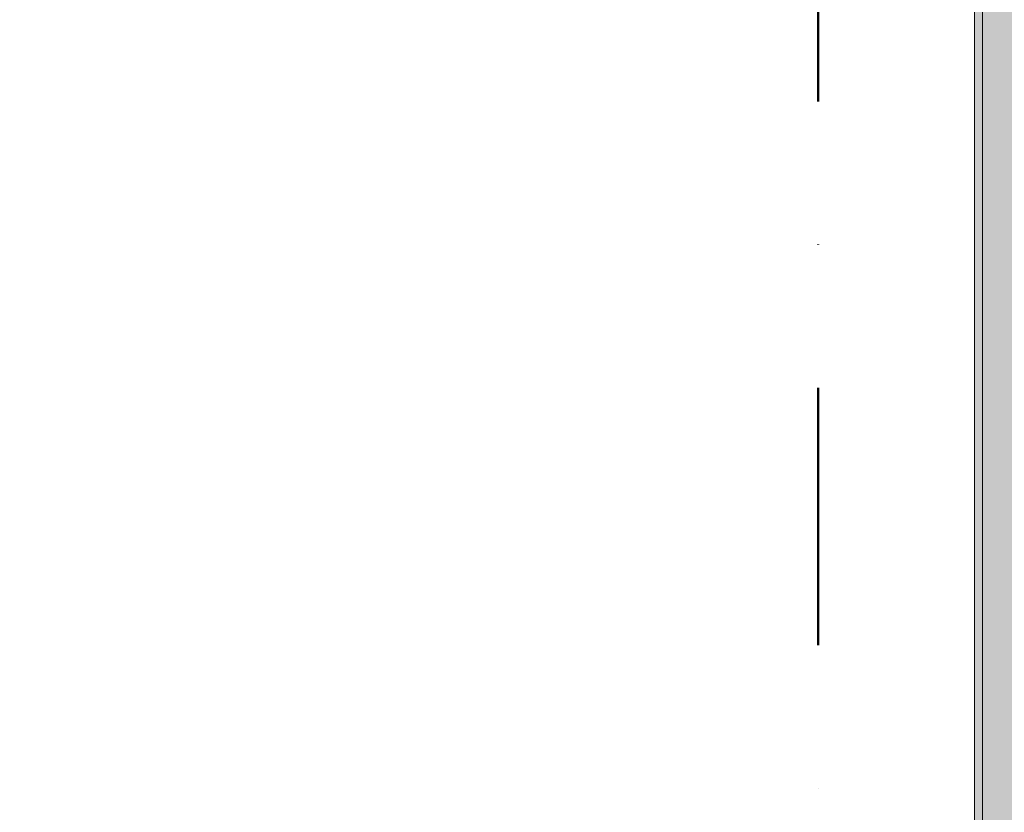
# Model space of a CAD drawing. Header units: millimetres. Extents: x -40968 to 77376, y -17881 to 4746.
# Tile 20 of 256: x -24296 to -23081, y -854 to 124. Entities that reach past the tile are written whole.
import ezdxf

# ---------------------------------------------------------------- set-up
doc = ezdxf.new("R2010")
doc.units = ezdxf.units.MM
doc.header["$MEASUREMENT"] = 0
doc.linetypes.add('Punto & Rayas', pattern=[670.277762, 317.5, -176.388889, 0, -176.388874])
for name, color, linetype, lineweight, true_color in [('01_2D_Ambit_Pluma_Nº__242', 7, 'Continuous', 50, 0xfb0013), ('12_FAÇ_Façana_Pluma_Nº__102', 7, 'Continuous', 5, 0xcccccc), ('12_FAÇ_Façana_Pluma_Nº__176', 7, 'Continuous', 15, 0x93a0c6)]:
    doc.layers.add(name, color=color, linetype=linetype, lineweight=lineweight, true_color=true_color)
doc.layers.add('12_FAÇ_Façana', color=7, linetype='Continuous')
doc.layers.add('12_FAÇ_Façana_Pluma_Nº__7', color=7, linetype='Continuous', lineweight=5)

# ---------------------------------------------------------------- blocks, each defined once
blk = doc.blocks.new('Muro_60_5', base_point=(-23028.4, -1194))
at = {"layer": '12_FAÇ_Façana_Pluma_Nº__102', "linetype": 'Continuous', "lineweight": 0, "true_color": 0xe5e5e5}
blk.add_hatch(color=254, dxfattribs=at).paths.add_polyline_path([(-23108.4, 2009.6), (-23108.4, -1194), (-23038.4, -1194), (-23038.4, 2009.6)])
at = {"layer": '12_FAÇ_Façana_Pluma_Nº__176', "linetype": 'Continuous', "lineweight": 0, "true_color": 0x495063}
blk.add_hatch(color=251, dxfattribs=at).paths.add_polyline_path([(-23118.4, 1999.6), (-23118.4, -1154), (-23108.4, -1154), (-23108.4, 1999.6)])
at = {"layer": '12_FAÇ_Façana_Pluma_Nº__7', "color": 7, "linetype": 'Continuous', "lineweight": 5}
blk.add_line((-23108.4, 2009.6), (-23108.4, -1154), dxfattribs=at)
at = {"layer": '12_FAÇ_Façana_Pluma_Nº__7', "color": 7, "linetype": 'Continuous', "lineweight": 5, "flags": 128}
blk.add_lwpolyline([(-23118.4, 1999.6), (-23118.4, -1154)], dxfattribs=at)

msp = doc.modelspace()

# ---------------------------------------------------------------- linework, layer by layer
at = {"layer": '01_2D_Ambit_Pluma_Nº__242', "color": 1, "linetype": 'Punto & Rayas', "lineweight": 50, "true_color": 0xfb0013, "flags": 128}
msp.add_lwpolyline([(-28500, 1816.8), (-28500, 4745.9), (7879.6, 4745.9), (7879.6, -1396.9), (6474.1, -1396.9), (6474.1, -11392.7), (6916.3, -11392.7), (6916.3, -17756.6), (-3932.3, -17756.6), (-3932.3, -11834.9), (-2447.9, -11834.9), (-2447.9, -2249.6), (-23311.2, -2249.6), (-23311.2, 1816.8)], close=True, dxfattribs=at)

# ---------------------------------------------------------------- block references
at = {"layer": '12_FAÇ_Façana', "color": 7, "lineweight": 20}
msp.add_blockref('Muro_60_5', (-23028.4, -1194), dxfattribs=at)

doc.saveas('drawing.dxf')
